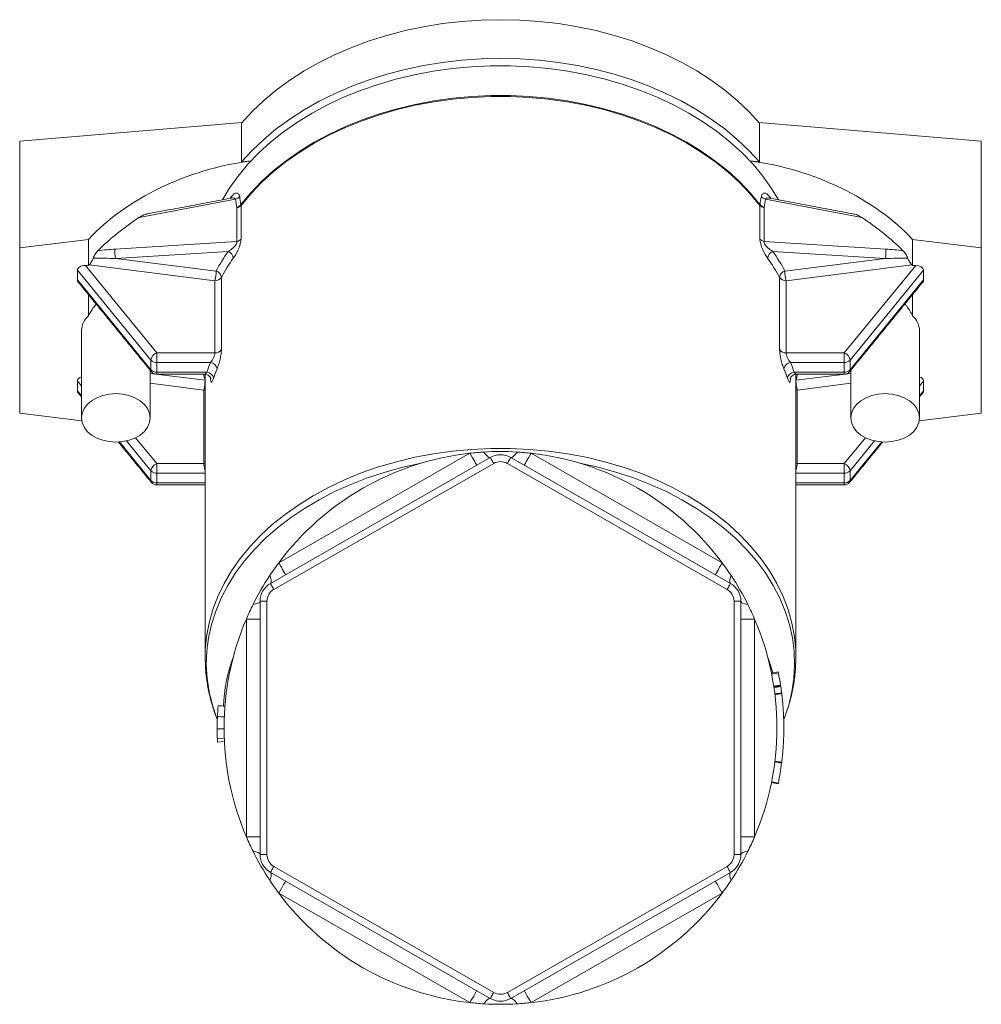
# Model space of a CAD drawing. Header units: millimetres. Extents: x 468 to 880, y 460 to 823.
# Tile 3 of 3: x 740 to 880, y 680 to 823. Entities that reach past the tile are written whole.
import ezdxf

# ---------------------------------------------------------------- set-up
doc = ezdxf.new("R2010")
doc.units = ezdxf.units.MM

msp = doc.modelspace()

# ---------------------------------------------------------------- linework, layer by layer
at = {"color": 7, "linetype": 'Continuous', "lineweight": 15}
for p, q in [((739.61, 805.32), (771.98, 808.01)), ((771.92, 802.28), (771.92, 807.93)), ((847.24, 808.01), (879.61, 805.32)), ((847.31, 802.28), (847.31, 807.93)), ((739.61, 789.76), (739.61, 805.32)), ((879.61, 789.76), (879.61, 805.32)), ((771.92, 802.28), (773.29, 802.45)), ((845.93, 802.45), (847.31, 802.28)), ((771.02, 796.84), (757.03, 794.21)), ((771.84, 795.95), (771.84, 791.06)), ((847.38, 795.95), (847.38, 791.06)), ((848.21, 796.84), (862.2, 794.21)), ((771.22, 790.71), (771.22, 795.6)), ((848.01, 790.71), (848.01, 795.6)), ((749.61, 791.01), (739.61, 789.76)), ((749.61, 791.01), (749.61, 787.22)), ((753.53, 789.6), (771.22, 790.71)), ((865.7, 789.6), (848.01, 790.71)), ((869.61, 791.01), (869.61, 787.22)), ((879.61, 789.76), (869.61, 791.01)), ((739.61, 789.76), (739.61, 765.72)), ((769.98, 789.25), (753.61, 788.22)), ((849.25, 789.25), (865.62, 788.22)), ((879.61, 789.76), (879.61, 765.72)), ((749.17, 787.22), (759.56, 774.49)), ((749.61, 787.22), (749.17, 787.22)), ((768.04, 784.99), (749.71, 787.28)), ((753.61, 788.22), (768.21, 786.4)), ((865.62, 788.22), (851.02, 786.4)), ((851.19, 784.99), (869.51, 787.28)), ((870.06, 787.22), (859.67, 774.49)), ((870.06, 787.22), (869.61, 787.22)), ((758.69, 773.43), (748.01, 786.51)), ((748.01, 785.1), (748.01, 786.51)), ((860.53, 773.43), (871.21, 786.51)), ((871.21, 786.51), (871.21, 785.1)), ((748.01, 785.1), (758.69, 772.01)), ((768.04, 774.49), (768.04, 784.99)), ((768.98, 785.47), (768.98, 774.96)), ((850.25, 785.47), (850.25, 774.96)), ((851.19, 774.49), (851.19, 784.99)), ((871.21, 785.1), (860.53, 772.01)), ((749.61, 782.97), (749.61, 779.86)), ((869.61, 782.97), (869.61, 779.86)), ((759.56, 774.49), (759.56, 773.07)), ((759.56, 774.49), (768.04, 774.49)), ((859.67, 774.49), (851.19, 774.49)), ((859.67, 774.49), (859.67, 773.07)), ((758.69, 772.01), (758.69, 773.43)), ((767.4, 773.07), (759.56, 773.07)), ((759.56, 773.07), (759.56, 771.66)), ((851.83, 773.07), (859.67, 773.07)), ((859.67, 773.07), (859.67, 771.66)), ((860.53, 772.01), (860.53, 773.43)), ((758.61, 771.47), (766.6, 770.48)), ((759.56, 771.66), (766.86, 771.66)), ((759.56, 771.37), (759.56, 771.66)), ((859.67, 771.66), (852.37, 771.66)), ((860.61, 771.47), (852.63, 770.48)), ((859.67, 771.37), (859.67, 771.66)), ((748.01, 768.97), (748.01, 770.39)), ((748.61, 769.65), (748.01, 770.39)), ((766.42, 769.07), (758.61, 770.05)), ((852.8, 769.07), (860.61, 770.05)), ((870.61, 769.65), (871.21, 770.39)), ((871.21, 770.39), (871.21, 768.97)), ((748.01, 768.97), (748.61, 768.24)), ((766.61, 769.08), (766.42, 769.07)), ((766.42, 758.37), (766.42, 769.07)), ((852.61, 769.08), (852.8, 769.07)), ((852.8, 758.37), (852.8, 769.07)), ((871.21, 768.97), (870.61, 768.24)), ((748.65, 764.59), (739.61, 765.72)), ((879.61, 765.72), (870.58, 764.59)), ((754.12, 761.5), (758.69, 755.89)), ((758.69, 757.31), (755.15, 761.65)), ((756.49, 762.12), (759.56, 758.37)), ((862.73, 762.12), (859.67, 758.37)), ((860.53, 757.31), (864.08, 761.65)), ((865.11, 761.5), (860.53, 755.89)), ((776.12, 740.91), (808.12, 759.26)), ((805.16, 759.87), (777.34, 743.91)), ((843.11, 740.91), (811.11, 759.26)), ((814.06, 759.87), (841.89, 743.91)), ((758.69, 755.89), (758.69, 757.31)), ((759.56, 756.95), (759.56, 758.37)), ((759.56, 758.37), (766.42, 758.37)), ((766.42, 758.37), (766.61, 758.38)), ((808.62, 758.39), (776.62, 740.04)), ((810.61, 758.39), (842.61, 740.04)), ((852.8, 758.37), (852.61, 758.38)), ((859.67, 758.37), (852.8, 758.37)), ((859.67, 756.95), (859.67, 758.37)), ((860.53, 755.89), (860.53, 757.31)), ((759.56, 756.95), (759.56, 755.54)), ((766.61, 756.95), (759.56, 756.95)), ((852.61, 756.95), (859.67, 756.95)), ((859.67, 756.95), (859.67, 755.54)), ((759.56, 755.54), (766.61, 755.54)), ((759.56, 755.54), (759.56, 755.25)), ((859.67, 755.54), (852.61, 755.54)), ((859.67, 755.54), (859.67, 755.25)), ((774.61, 701.42), (774.61, 738.31)), ((775.61, 738.31), (774.61, 738.31)), ((775.61, 738.31), (775.61, 701.42)), ((843.61, 738.31), (843.61, 701.42)), ((843.61, 738.31), (844.61, 738.31)), ((844.61, 701.42), (844.61, 738.31)), ((772.61, 735.71), (774.61, 735.71)), ((772.61, 735.71), (772.61, 704.02)), ((846.61, 735.71), (844.61, 735.71)), ((846.61, 735.71), (846.61, 704.02)), ((766.61, 730.03), (766.61, 730.17)), ((768.39, 718.34), (769.39, 718.38)), ((768.41, 717.81), (769.41, 717.86)), ((772.61, 704.02), (774.61, 704.02)), ((846.61, 704.02), (844.61, 704.02)), ((775.61, 701.42), (774.61, 701.42)), ((843.61, 701.42), (844.61, 701.42)), ((808.12, 680.47), (776.12, 698.82)), ((776.62, 699.68), (808.62, 681.34)), ((842.61, 699.68), (810.61, 681.34)), ((811.11, 680.47), (843.11, 698.82)), ((777.34, 695.81), (805.16, 679.86)), ((841.89, 695.81), (814.06, 679.86))]:
    msp.add_line(p, q, dxfattribs=at)
at = {"color": 7, "linetype": 'Continuous', "lineweight": 15, "flags": 128}
for points in [[(847.31, 807.93), (845.77, 809.61), (844.09, 811.22), (842.26, 812.74), (840.29, 814.19), (838.2, 815.53), (836, 816.78), (833.68, 817.93), (831.26, 818.97), (828.76, 819.9), (826.17, 820.71), (823.52, 821.4), (820.81, 821.97), (818.05, 822.42), (815.26, 822.74), (812.44, 822.93), (809.61, 823), (806.79, 822.93), (803.97, 822.74), (801.18, 822.42), (798.42, 821.97), (795.71, 821.4), (793.06, 820.71), (790.47, 819.9), (787.96, 818.97), (785.55, 817.93), (783.23, 816.78), (781.02, 815.53), (778.93, 814.19), (776.97, 812.74), (775.14, 811.22), (773.46, 809.61), (771.92, 807.93)], [(847.31, 802.28), (845.77, 803.96), (844.09, 805.56), (842.26, 807.09), (840.29, 808.53), (838.2, 809.88), (836, 811.13), (833.68, 812.27), (831.26, 813.31), (828.76, 814.24), (826.17, 815.05), (823.52, 815.75), (820.81, 816.32), (818.05, 816.76), (815.26, 817.08), (812.44, 817.28), (809.61, 817.34), (806.79, 817.28), (803.97, 817.08), (801.18, 816.76), (798.42, 816.32), (795.71, 815.75), (793.06, 815.05), (790.47, 814.24), (787.96, 813.31), (785.55, 812.27), (783.23, 811.13), (781.02, 809.88), (778.93, 808.53), (776.97, 807.09), (775.14, 805.56), (773.46, 803.96), (771.92, 802.28)], [(850.1, 796.77), (849.09, 798.43), (847.82, 800.22), (846.39, 801.94), (844.81, 803.6), (843.07, 805.18), (841.2, 806.67), (839.19, 808.08), (837.05, 809.39), (834.8, 810.6), (832.44, 811.7), (829.99, 812.7), (827.45, 813.57), (824.84, 814.33), (822.16, 814.97), (819.42, 815.49), (816.65, 815.87), (813.85, 816.13), (811.03, 816.26), (808.2, 816.26), (805.38, 816.13), (802.58, 815.87), (799.8, 815.49), (797.07, 814.97), (794.39, 814.33), (791.78, 813.57), (789.24, 812.7), (786.78, 811.7), (784.43, 810.6), (782.18, 809.39), (780.04, 808.08), (778.03, 806.67), (776.15, 805.18), (774.42, 803.6), (772.83, 801.94), (771.4, 800.22), (770.13, 798.43), (769.13, 796.77)], [(771.83, 796.07), (773.25, 797.78), (774.82, 799.41), (776.53, 800.97), (778.39, 802.45), (780.38, 803.84), (782.49, 805.14), (784.71, 806.33), (787.04, 807.43), (789.47, 808.41), (791.98, 809.28), (794.56, 810.03), (797.21, 810.66), (799.91, 811.17), (802.65, 811.55), (805.43, 811.81), (808.22, 811.94), (811.01, 811.94), (813.8, 811.81), (816.57, 811.55), (819.31, 811.17), (822.02, 810.66), (824.66, 810.03), (827.25, 809.28), (829.76, 808.41), (832.19, 807.43), (834.52, 806.33), (836.74, 805.14), (838.85, 803.84), (840.84, 802.45), (842.69, 800.97), (844.41, 799.41), (845.98, 797.78), (847.39, 796.07)], [(847.38, 795.95), (845.97, 797.65), (844.4, 799.29), (842.69, 800.85), (840.83, 802.33), (838.84, 803.72), (836.73, 805.01), (834.51, 806.21), (832.18, 807.3), (829.76, 808.28), (827.25, 809.15), (824.66, 809.9), (822.01, 810.53), (819.31, 811.04), (816.57, 811.42), (813.8, 811.68), (811.01, 811.81), (808.22, 811.81), (805.43, 811.68), (802.66, 811.42), (799.92, 811.04), (797.21, 810.53), (794.57, 809.9), (791.98, 809.15), (789.47, 808.28), (787.05, 807.3), (784.72, 806.21), (782.49, 805.01), (780.38, 803.72), (778.4, 802.33), (776.54, 800.85), (774.83, 799.29), (773.26, 797.65), (771.84, 795.95)], [(753.61, 761.48), (754.59, 761.55), (755.53, 761.75), (756.39, 762.07), (757.15, 762.51), (757.77, 763.05), (758.23, 763.66), (758.52, 764.32), (758.61, 765.01), (758.52, 765.7), (758.23, 766.37), (757.77, 766.98), (757.15, 767.51), (756.39, 767.95), (755.53, 768.28), (754.59, 768.48), (753.61, 768.55), (752.64, 768.48), (751.7, 768.28), (750.84, 767.95), (750.08, 767.51), (749.46, 766.98), (748.99, 766.37), (748.71, 765.7), (748.61, 765.01), (748.71, 764.32), (748.99, 763.66), (749.46, 763.05), (750.08, 762.51), (750.84, 762.07), (751.7, 761.75), (752.64, 761.55), (753.61, 761.48)], [(865.61, 768.55), (864.64, 768.48), (863.7, 768.28), (862.84, 767.95), (862.08, 767.51), (861.46, 766.98), (860.99, 766.37), (860.71, 765.7), (860.61, 765.01), (860.71, 764.32), (860.99, 763.66), (861.46, 763.05), (862.08, 762.51), (862.84, 762.07), (863.7, 761.75), (864.64, 761.55), (865.61, 761.48), (866.59, 761.55), (867.53, 761.75), (868.39, 762.07), (869.15, 762.51), (869.77, 763.05), (870.23, 763.66), (870.52, 764.32), (870.61, 765.01), (870.52, 765.7), (870.23, 766.37), (869.77, 766.98), (869.15, 767.51), (868.39, 767.95), (867.53, 768.28), (866.59, 768.48), (865.61, 768.55)], [(766.61, 730.17), (766.64, 731.18), (766.82, 733.17), (767.19, 735.14), (767.74, 737.09), (768.47, 739.01), (769.38, 740.9), (770.45, 742.73), (771.7, 744.52), (773.11, 746.24), (774.67, 747.89), (776.38, 749.47), (778.24, 750.96), (780.23, 752.37), (782.34, 753.68), (784.57, 754.89), (786.91, 756), (789.35, 756.99), (791.87, 757.87), (794.47, 758.63), (797.14, 759.27), (799.85, 759.78), (802.61, 760.17), (805.4, 760.43), (808.21, 760.56), (811.02, 760.56), (813.83, 760.43), (816.62, 760.17), (819.37, 759.78), (822.09, 759.27), (824.76, 758.63), (827.35, 757.87), (829.88, 756.99), (832.31, 756), (834.65, 754.89), (836.88, 753.68), (839, 752.37), (840.99, 750.96), (842.84, 749.47), (844.56, 747.89), (846.12, 746.24), (847.53, 744.52), (848.77, 742.73), (849.85, 740.9), (850.76, 739.01), (851.49, 737.09), (852.04, 735.14), (852.4, 733.17), (852.59, 731.18), (852.61, 730.16)], [(807.18, 760.04), (807.33, 759.84), (807.48, 759.67), (807.62, 759.52), (807.75, 759.4), (807.87, 759.31), (807.97, 759.26), (808.05, 759.24), (808.12, 759.26)], [(812.04, 760.04), (811.89, 759.84), (811.75, 759.67), (811.61, 759.52), (811.48, 759.4), (811.36, 759.31), (811.26, 759.26), (811.17, 759.24), (811.11, 759.26)], [(805.16, 759.87), (805.36, 759.53), (805.54, 759.2), (805.71, 758.9), (805.87, 758.64), (805.99, 758.42), (806.08, 758.26), (806.14, 758.16), (806.16, 758.13)], [(808.12, 759.26), (808.13, 759.24), (808.16, 759.19), (808.2, 759.11), (808.27, 759), (808.34, 758.87), (808.43, 758.72), (808.52, 758.56), (808.62, 758.39)], [(811.11, 759.26), (811.1, 759.24), (811.07, 759.19), (811.02, 759.11), (810.96, 759), (810.88, 758.87), (810.8, 758.72), (810.71, 758.56), (810.61, 758.39)], [(814.06, 759.87), (813.87, 759.53), (813.68, 759.2), (813.51, 758.9), (813.36, 758.64), (813.24, 758.42), (813.15, 758.26), (813.09, 758.16), (813.07, 758.13)], [(768.35, 721.14), (768.31, 721.25), (767.66, 723.17), (767.19, 725.11), (766.89, 727.08), (766.78, 729.05), (766.86, 731.03), (767.11, 732.99), (767.55, 734.94), (768.16, 736.87), (768.95, 738.77), (769.91, 740.62), (771.04, 742.43), (772.34, 744.18), (773.8, 745.86), (775.4, 747.48), (777.15, 749.02), (779.05, 750.47), (781.07, 751.83), (783.21, 753.1), (785.46, 754.27), (787.82, 755.33), (790.27, 756.28), (792.8, 757.11), (795.41, 757.83), (798.07, 758.42)], [(850.88, 721.14), (850.92, 721.25), (851.57, 723.17), (852.04, 725.11), (852.33, 727.08), (852.44, 729.05), (852.37, 731.03), (852.12, 732.99), (851.68, 734.94), (851.07, 736.87), (850.28, 738.77), (849.31, 740.62), (848.18, 742.43), (846.89, 744.18), (845.43, 745.86), (843.82, 747.48), (842.07, 749.02), (840.18, 750.47), (838.16, 751.83), (836.02, 753.1), (833.76, 754.27), (831.41, 755.33), (828.96, 756.28), (826.42, 757.11), (823.82, 757.83), (821.16, 758.42)], [(777.34, 743.91), (777.53, 743.57), (777.72, 743.25), (777.89, 742.95), (778.04, 742.69), (778.17, 742.47), (778.26, 742.31), (778.31, 742.21), (778.33, 742.18)], [(841.89, 743.91), (841.69, 743.57), (841.51, 743.25), (841.34, 742.95), (841.19, 742.69), (841.06, 742.47), (840.97, 742.31), (840.91, 742.21), (840.89, 742.18)], [(776.03, 742.05), (776.11, 741.83), (776.17, 741.63), (776.21, 741.45), (776.23, 741.29), (776.23, 741.15), (776.21, 741.04), (776.18, 740.96), (776.12, 740.91)], [(843.2, 742.05), (843.12, 741.83), (843.06, 741.63), (843.02, 741.45), (843, 741.29), (843, 741.15), (843.01, 741.04), (843.05, 740.96), (843.11, 740.91)], [(776.62, 740.04), (776.52, 740.21), (776.43, 740.37), (776.34, 740.52), (776.27, 740.66), (776.2, 740.76), (776.16, 740.84), (776.13, 740.89), (776.12, 740.91)], [(842.61, 740.04), (842.71, 740.21), (842.8, 740.37), (842.88, 740.52), (842.96, 740.66), (843.02, 740.76), (843.07, 740.84), (843.1, 740.89), (843.11, 740.91)], [(773.59, 737.82), (773.81, 737.86), (774.01, 737.91), (774.19, 737.96), (774.34, 738.02), (774.46, 738.09), (774.54, 738.16), (774.6, 738.23), (774.61, 738.31)], [(845.64, 737.82), (845.41, 737.86), (845.21, 737.91), (845.04, 737.96), (844.89, 738.02), (844.77, 738.09), (844.68, 738.16), (844.63, 738.23), (844.61, 738.31)], [(849.26, 727.84), (848.96, 728.87), (848.57, 730)], [(773.59, 701.91), (773.81, 701.87), (774.01, 701.82), (774.19, 701.76), (774.34, 701.7), (774.46, 701.64), (774.54, 701.57), (774.6, 701.49), (774.61, 701.42)], [(845.64, 701.91), (845.41, 701.87), (845.21, 701.82), (845.04, 701.76), (844.89, 701.7), (844.77, 701.64), (844.68, 701.57), (844.63, 701.49), (844.61, 701.42)], [(776.03, 697.68), (776.11, 697.89), (776.17, 698.09), (776.21, 698.27), (776.23, 698.44), (776.23, 698.57), (776.21, 698.68), (776.18, 698.76), (776.12, 698.82)], [(776.62, 699.68), (776.52, 699.52), (776.43, 699.35), (776.34, 699.2), (776.27, 699.07), (776.2, 698.96), (776.16, 698.88), (776.13, 698.83), (776.12, 698.82)], [(842.61, 699.68), (842.71, 699.52), (842.8, 699.35), (842.88, 699.2), (842.96, 699.07), (843.02, 698.96), (843.07, 698.88), (843.1, 698.83), (843.11, 698.82)], [(843.2, 697.68), (843.12, 697.89), (843.06, 698.09), (843.02, 698.27), (843, 698.44), (843, 698.57), (843.01, 698.68), (843.05, 698.76), (843.11, 698.82)], [(777.34, 695.81), (777.53, 696.15), (777.72, 696.48), (777.89, 696.78), (778.04, 697.04), (778.17, 697.26), (778.26, 697.42), (778.31, 697.52), (778.33, 697.55)], [(841.89, 695.81), (841.69, 696.15), (841.51, 696.48), (841.34, 696.78), (841.19, 697.04), (841.06, 697.26), (840.97, 697.42), (840.91, 697.52), (840.89, 697.55)], [(805.16, 679.86), (805.36, 680.2), (805.54, 680.52), (805.71, 680.82), (805.87, 681.09), (805.99, 681.3), (806.08, 681.46), (806.14, 681.56), (806.16, 681.6)], [(808.62, 681.34), (808.52, 681.17), (808.43, 681), (808.34, 680.85), (808.27, 680.72), (808.2, 680.61), (808.16, 680.53), (808.13, 680.49), (808.12, 680.47)], [(810.61, 681.34), (810.71, 681.17), (810.8, 681), (810.88, 680.85), (810.96, 680.72), (811.02, 680.61), (811.07, 680.53), (811.1, 680.49), (811.11, 680.47)], [(814.06, 679.86), (813.87, 680.2), (813.68, 680.52), (813.51, 680.82), (813.36, 681.09), (813.24, 681.3), (813.15, 681.46), (813.09, 681.56), (813.07, 681.6)], [(807.18, 679.69), (807.33, 679.88), (807.48, 680.06), (807.62, 680.21), (807.75, 680.32), (807.87, 680.41), (807.97, 680.47), (808.05, 680.48), (808.12, 680.47)], [(812.04, 679.69), (811.89, 679.88), (811.75, 680.06), (811.61, 680.21), (811.48, 680.32), (811.36, 680.41), (811.26, 680.47), (811.17, 680.48), (811.11, 680.47)]]:
    msp.add_lwpolyline(points, dxfattribs=at)
at = {"color": 7, "linetype": 'Continuous', "lineweight": 15}
for centre, radius, start, end in [((770.75, 797.91), 1.1, 283.8012, 323.2025), ((848.47, 797.91), 1.1, 216.7975, 256.1988), ((770.95, 796.74), 1.1, 283.8357, 323.0428), ((771.07, 796.61), 1.01, 278.5424, 319.5703), ((848.16, 796.61), 1.01, 220.4297, 261.4576), ((848.28, 796.74), 1.1, 216.9572, 256.1643), ((771.07, 791.71), 1.01, 278.5405, 319.5711), ((848.16, 791.71), 1.01, 220.4289, 261.4595), ((756.34, 789.07), 2.86, 169.4723, 197.4057), ((769.54, 788.16), 1.17, 4.443, 68.0266), ((849.69, 788.16), 1.17, 111.9734, 175.557), ((862.88, 789.07), 2.86, 342.5943, 10.5277), ((765.18, 770.71), 22.69, 133.0824, 133.3196), ((746.54, 788.07), 3.27, 346.007, 346.8268), ((872.69, 788.07), 3.27, 193.1732, 193.993), ((854.05, 770.71), 22.69, 46.6804, 46.9176), ((761.45, 786.52), 6.77, 346.9479, 358.9454), ((767.9, 785.35), 1.09, 6.1051, 73.3699), ((851.33, 785.35), 1.09, 106.6301, 173.8949), ((857.78, 786.52), 6.77, 181.0546, 193.0521), ((768.11, 786.03), 1.04, 266.0034, 327.4391), ((851.12, 786.03), 1.04, 212.5609, 273.9966), ((751.55, 777.65), 2.94, 131.2186, 178.3025), ((867.68, 777.65), 2.94, 1.6975, 48.7814), ((760.01, 773.24), 1.33, 109.8664, 171.6706), ((768.11, 775.52), 1.04, 266.0039, 327.4386), ((851.12, 775.52), 1.04, 212.5614, 273.9961), ((859.21, 773.24), 1.33, 8.3294, 70.1336), ((759.51, 774.2), 1.12, 223.1772, 272.4076), ((789.8, 763.77), 24.26, 157.4327, 161.0061), ((767.26, 771.97), 1.11, 10.2024, 83.057), ((851.96, 771.97), 1.11, 96.943, 169.7976), ((829.43, 763.77), 24.26, 18.9939, 22.5673), ((859.71, 774.2), 1.12, 267.5924, 316.8228), ((759.51, 772.78), 1.12, 223.1772, 272.4076), ((759.12, 772), 0.425, 177.9679, 218.3326), ((759.56, 772.37), 1, 219.2315, 270), ((766.78, 770.59), 1.07, 10.4989, 85.5435), ((790.25, 763.07), 23.71, 157.4328, 161.0059), ((828.98, 763.07), 23.71, 18.9941, 22.5672), ((852.45, 770.59), 1.07, 94.4565, 169.5011), ((859.71, 772.78), 1.12, 267.5924, 316.8228), ((859.67, 772.37), 1, 270, 320.7685), ((860.11, 772), 0.425, 321.6674, 2.0321), ((759.83, 770.6), 6.77, 346.9483, 358.9454), ((859.4, 770.6), 6.77, 181.0546, 193.0517), ((809.61, 719.86), 40.25, 93.4604, 96.3495), ((809.61, 719.86), 40.25, 86.5396, 93.4604), ((809.61, 719.86), 40.25, 83.6505, 86.5396), ((809.61, 719.86), 40.25, 96.3495, 143.309), ((809.61, 756.65), 3, 60.1707, 119.8293), ((809.61, 756.65), 2, 60.1707, 119.8293), ((809.61, 719.86), 40.25, 36.691, 83.6505), ((760.01, 757.11), 1.33, 109.866, 171.6707), ((759.51, 758.07), 1.12, 223.1765, 272.4079), ((859.21, 757.11), 1.33, 8.3293, 70.134), ((859.71, 758.07), 1.12, 267.5921, 316.8235), ((759.51, 756.66), 1.12, 223.1765, 272.4079), ((759.12, 755.88), 0.425, 177.9693, 218.3307), ((859.71, 756.66), 1.12, 267.5921, 316.8235), ((860.11, 755.88), 0.425, 321.6693, 2.0307), ((759.56, 756.25), 1, 219.2315, 270), ((859.67, 756.25), 1, 270, 320.7685), ((809.61, 719.86), 40.25, 143.309, 146.5525), ((809.61, 719.86), 40.25, 33.4475, 36.691), ((809.61, 719.86), 40.25, 146.5525, 153.5049), ((809.61, 719.86), 40.25, 26.4951, 33.4475), ((777.61, 738.31), 3, 119.8293, 180), ((777.61, 738.31), 2, 119.8293, 180), ((841.61, 738.31), 2, 0, 60.1707), ((841.61, 738.31), 3, 0, 60.1707), ((809.61, 719.86), 40.25, 153.5049, 156.8174), ((809.61, 719.86), 40.25, 23.1826, 26.4951), ((809.61, 719.86), 40.25, 156.8174, 203.1826), ((809.61, 719.86), 40.25, 336.8174, 23.1826), ((790.12, 722.57), 20.83, 159.1123, 178.7481), ((809.61, 719.86), 41.25, 8.6833, 11.2456), ((809.61, 719.86), 41.25, 7.089, 8.3986), ((809.61, 719.86), 41.25, 178.7189, 181.2811), ((809.61, 719.86), 41.25, 181.5658, 181.9909), ((809.61, 719.86), 41.25, 182.1125, 182.847), ((809.61, 719.86), 41.25, 348.7544, 352.911), ((809.61, 719.86), 40.25, 203.1826, 206.4951), ((809.61, 719.86), 40.25, 333.5049, 336.8174), ((809.61, 719.86), 40.25, 206.4951, 213.4475), ((777.61, 701.42), 3, 180, 240.1707), ((777.61, 701.42), 2, 180, 240.1707), ((841.61, 701.42), 2, 299.8293, 0), ((841.61, 701.42), 3, 299.8293, 0), ((809.61, 719.86), 40.25, 326.5525, 333.5049), ((809.61, 719.86), 40.25, 213.4475, 216.691), ((809.61, 719.86), 40.25, 323.309, 326.5525), ((809.61, 719.86), 40.25, 216.691, 263.6505), ((809.61, 719.86), 40.25, 276.3495, 323.309), ((809.61, 683.07), 2, 240.1707, 299.8293), ((809.61, 719.86), 40.25, 263.6505, 266.5396), ((809.61, 719.86), 40.25, 266.5396, 273.4604), ((809.61, 683.07), 3, 240.1707, 299.8293), ((809.61, 719.86), 40.25, 273.4604, 276.3495)]:
    msp.add_arc(centre, radius, start, end, dxfattribs=at)
for centre, major_axis, ratio, start_param, end_param in [((773.61, 781.27), (29.59, 7.17), 0.686374, 1.416756, 2.333317), ((845.61, 781.27), (29.59, -7.17), 0.686374, 0.808275, 1.724836), ((773.61, 779.65), (29.21, 10.32), 0.663118, 1.92628, 2.193874), ((845.61, 779.65), (29.21, -10.32), 0.663118, 0.947718, 1.215313), ((753.53, 788.16), (7.53, 0.49), 0.189815, 1.558386, 1.8992), ((809.79, 771.03), (43.4, -10.52), 0.686374, 2.866276, 2.972951), ((809.44, 771.03), (43.4, 10.52), 0.686374, 0.168642, 0.275316), ((865.7, 788.16), (7.53, -0.49), 0.189815, 1.242393, 1.583207), ((749.17, 786.51), (1.15, 0), 0.612372, 1.570796, 3.141593), ((753.79, 787.48), (7.54, -0.25), 0.097302, 1.597089, 2.053459), ((809.61, 770.33), (42.39, -10.5), 0.685455, 2.869607, 2.976282), ((809.61, 770.33), (42.39, 10.5), 0.685455, 0.165311, 0.271985), ((865.44, 787.48), (7.54, 0.25), 0.097302, 1.088134, 1.544504), ((870.06, 786.51), (1.15, 0), 0.612372, 0, 1.570796), ((749.17, 785.1), (1.15, 0), 0.612372, 3.141593, 3.60524), ((870.06, 785.1), (1.15, 0), 0.612372, 5.819538, 6.283185), ((749.17, 770.39), (1.15, 0), 0.612372, 2.072082, 3.141593), ((809.79, 771.03), (43.4, -10.52), 0.686374, 3.470209, 3.498455), ((809.44, 771.03), (43.4, 10.52), 0.686374, 5.926323, 5.954569), ((870.06, 770.39), (1.15, 0), 0.612372, 0, 1.069511), ((749.17, 768.97), (1.15, 0), 0.612372, 3.141593, 3.60524), ((870.06, 768.97), (1.15, 0), 0.612372, 5.819538, 6.283185)]:
    msp.add_ellipse(centre, major_axis=major_axis, ratio=ratio, start_param=start_param, end_param=end_param, dxfattribs=at)
for points, knots in [([(770.25, 796.98), (770.38, 797.18), (770.51, 797.34), (770.79, 797.59), (770.92, 797.68), (771.12, 797.74), (771.18, 797.75), (771.31, 797.74), (771.36, 797.72), (771.47, 797.64), (771.51, 797.59), (771.59, 797.45), (771.62, 797.36), (771.64, 797.25)], [0, 0, 0, 0, 0.25, 0.25, 0.5, 0.5, 0.625, 0.625, 0.75, 0.75, 0.875, 0.875, 1, 1, 1, 1]), ([(848.98, 796.98), (848.85, 797.18), (848.71, 797.34), (848.44, 797.59), (848.3, 797.68), (848.11, 797.74), (848.04, 797.75), (847.92, 797.74), (847.86, 797.72), (847.76, 797.64), (847.71, 797.59), (847.64, 797.45), (847.61, 797.36), (847.59, 797.25)], [0, 0, 0, 0, 0.25, 0.25, 0.5, 0.5, 0.625, 0.625, 0.75, 0.75, 0.875, 0.875, 1, 1, 1, 1]), ([(770.5, 797.03), (770.5, 797.04), (770.52, 797.04), (770.46, 797.03), (770.42, 797.02)], [0, 0, 0, 0, 0.306068, 1, 1, 1, 1]), ([(771.02, 796.84), (770.99, 796.88), (770.94, 796.98), (770.73, 797.05), (770.54, 797.03), (770.42, 797.01)], [0, 0, 0, 0, 0.201622, 0.493848, 1, 1, 1, 1]), ([(848.21, 796.84), (848.23, 796.88), (848.29, 796.98), (848.49, 797.05), (848.68, 797.03), (848.8, 797.01)], [0, 0, 0, 0, 0.203287, 0.497926, 1, 1, 1, 1]), ([(848.8, 797.02), (848.8, 797.02), (848.73, 797.02), (848.7, 797.05), (848.72, 797.04), (848.72, 797.04)], [0, 0, 0, 0, 0.073846, 0.94674, 1, 1, 1, 1]), ([(757.03, 794.21), (757.31, 794.38), (757.68, 794.6), (758.05, 794.69), (758.13, 794.7)], [0, 0, 0, 0, 0.77564, 1, 1, 1, 1]), ([(861.11, 794.7), (861.14, 794.69), (861.39, 794.66), (861.77, 794.48), (862.09, 794.28), (862.2, 794.21)], [0, 0, 0, 0, 0.097125, 0.69847, 1, 1, 1, 1]), ([(771.22, 790.71), (771.24, 790.65), (771.23, 790.57), (771.18, 790.41), (771.14, 790.33), (770.99, 790.09), (770.87, 789.95), (770.62, 789.71), (770.49, 789.6), (770.24, 789.41), (770.11, 789.32), (769.98, 789.25)], [0, 0, 0, 0, 0.125, 0.125, 0.25, 0.25, 0.5, 0.5, 0.75, 0.75, 1, 1, 1, 1]), ([(770.71, 788.25), (770.83, 788.42), (770.96, 788.61), (771.14, 788.93), (771.2, 789.05), (771.32, 789.29), (771.38, 789.41), (771.5, 789.67), (771.55, 789.8), (771.65, 790.07), (771.69, 790.2), (771.77, 790.47), (771.79, 790.6), (771.83, 790.84), (771.84, 790.95), (771.84, 791.06)], [0, 0, 0, 0, 0.25, 0.25, 0.375, 0.375, 0.5, 0.5, 0.625, 0.625, 0.75, 0.75, 0.875, 0.875, 1, 1, 1, 1]), ([(848.52, 788.25), (848.39, 788.42), (848.27, 788.61), (848.09, 788.93), (848.02, 789.05), (847.9, 789.29), (847.84, 789.41), (847.73, 789.67), (847.68, 789.8), (847.58, 790.07), (847.53, 790.2), (847.46, 790.47), (847.43, 790.6), (847.39, 790.84), (847.38, 790.95), (847.38, 791.06)], [0, 0, 0, 0, 0.25, 0.25, 0.375, 0.375, 0.5, 0.5, 0.625, 0.625, 0.75, 0.75, 0.875, 0.875, 1, 1, 1, 1]), ([(848.01, 790.71), (847.99, 790.65), (848, 790.57), (848.04, 790.41), (848.09, 790.33), (848.23, 790.09), (848.36, 789.95), (848.61, 789.71), (848.73, 789.6), (848.99, 789.41), (849.12, 789.32), (849.25, 789.25)], [0, 0, 0, 0, 0.125, 0.125, 0.25, 0.25, 0.5, 0.5, 0.75, 0.75, 1, 1, 1, 1]), ([(750.31, 788.24), (750.38, 788.44), (750.48, 788.65), (750.66, 788.94), (750.73, 789.03), (750.87, 789.2), (750.94, 789.28), (751.01, 789.35)], [0, 0, 0, 0, 0.5, 0.5, 0.75, 0.75, 1, 1, 1, 1]), ([(868.92, 788.24), (868.85, 788.44), (868.74, 788.65), (868.56, 788.94), (868.5, 789.03), (868.36, 789.2), (868.29, 789.28), (868.22, 789.35)], [0, 0, 0, 0, 0.5, 0.5, 0.75, 0.75, 1, 1, 1, 1]), ([(750.31, 788.24), (750.25, 788.07), (750.16, 787.9), (749.96, 787.58), (749.84, 787.44), (749.72, 787.32)], [0, 0, 0, 0, 0.5, 0.5, 1, 1, 1, 1]), ([(869.5, 787.32), (869.39, 787.44), (869.27, 787.58), (869.07, 787.9), (868.98, 788.07), (868.92, 788.24)], [0, 0, 0, 0, 0.5, 0.5, 1, 1, 1, 1]), ([(749.61, 779.86), (749.78, 780.17), (750.12, 780.78), (750.53, 781.33), (750.74, 781.59)], [0, 0, 0, 0, 0.50568, 1, 1, 1, 1]), ([(868.49, 781.6), (868.58, 781.49), (869, 780.97), (869.35, 780.36), (869.61, 779.87), (869.61, 779.86)], [0, 0, 0, 0, 0.210225, 0.985369, 1, 1, 1, 1]), ([(768.04, 774.49), (768.04, 774.39), (768.01, 774.26), (767.94, 774.01), (767.88, 773.87), (767.76, 773.61), (767.69, 773.49), (767.54, 773.26), (767.47, 773.16), (767.4, 773.07)], [0, 0, 0, 0, 0.25, 0.25, 0.5, 0.5, 0.75, 0.75, 1, 1, 1, 1]), ([(768.36, 772.17), (768.39, 772.26), (768.43, 772.36), (768.51, 772.57), (768.54, 772.68), (768.62, 772.92), (768.65, 773.04), (768.72, 773.29), (768.76, 773.42), (768.82, 773.68), (768.84, 773.81), (768.89, 774.06), (768.91, 774.19), (768.96, 774.55), (768.98, 774.78), (768.98, 774.96)], [0, 0, 0, 0, 0.125, 0.125, 0.25, 0.25, 0.375, 0.375, 0.5, 0.5, 0.625, 0.625, 0.75, 0.75, 1, 1, 1, 1]), ([(850.87, 772.17), (850.83, 772.26), (850.8, 772.36), (850.72, 772.57), (850.68, 772.68), (850.61, 772.92), (850.57, 773.04), (850.5, 773.29), (850.47, 773.42), (850.41, 773.68), (850.38, 773.81), (850.34, 774.06), (850.31, 774.19), (850.26, 774.55), (850.25, 774.78), (850.25, 774.96)], [0, 0, 0, 0, 0.125, 0.125, 0.25, 0.25, 0.375, 0.375, 0.5, 0.5, 0.625, 0.625, 0.75, 0.75, 1, 1, 1, 1]), ([(851.19, 774.49), (851.19, 774.39), (851.21, 774.26), (851.29, 774.01), (851.34, 773.87), (851.47, 773.61), (851.54, 773.49), (851.68, 773.26), (851.76, 773.16), (851.83, 773.07)], [0, 0, 0, 0, 0.25, 0.25, 0.5, 0.5, 0.75, 0.75, 1, 1, 1, 1]), ([(766.54, 771.38), (766.55, 771.37), (766.58, 771.35), (766.69, 771.44), (766.8, 771.59), (766.86, 771.66)], [0, 0, 0, 0, 0.057534, 0.529368, 1, 1, 1, 1]), ([(852.68, 771.37), (852.68, 771.37), (852.64, 771.35), (852.54, 771.44), (852.42, 771.59), (852.37, 771.66)], [0, 0, 0, 0, 0.0533319, 0.5272703, 1, 1, 1, 1]), ([(766.54, 771.36), (766.66, 771.35), (766.88, 771.33), (767.16, 771.16), (767.33, 770.97), (767.41, 770.81), (767.43, 770.72), (767.43, 770.72), (767.43, 770.71)], [0, 0, 0, 0, 0.2338361, 0.4575049, 0.6382786, 0.7862393, 0.9010593, 1, 1, 1, 1]), ([(767.4, 770.82), (767.4, 770.73), (767.41, 770.64), (767.42, 770.5), (767.42, 770.43), (767.44, 770.33), (767.46, 770.29), (767.48, 770.24), (767.5, 770.22), (767.56, 770.22), (767.6, 770.27), (767.71, 770.46), (767.77, 770.6), (767.83, 770.79)], [0, 0, 0, 0, 0.125, 0.125, 0.25, 0.25, 0.375, 0.375, 0.5, 0.5, 0.75, 0.75, 1, 1, 1, 1]), ([(851.82, 770.82), (851.82, 770.73), (851.82, 770.64), (851.81, 770.5), (851.8, 770.43), (851.78, 770.33), (851.77, 770.29), (851.74, 770.24), (851.73, 770.22), (851.67, 770.22), (851.62, 770.27), (851.52, 770.46), (851.46, 770.6), (851.39, 770.79)], [0, 0, 0, 0, 0.125, 0.125, 0.25, 0.25, 0.375, 0.375, 0.5, 0.5, 0.75, 0.75, 1, 1, 1, 1]), ([(851.79, 770.72), (851.79, 770.72), (851.79, 770.71), (851.8, 770.75), (851.84, 770.87), (851.97, 771.06), (852.21, 771.26), (852.47, 771.37), (852.64, 771.36), (852.68, 771.35)], [0, 0, 0, 0, 0.034125, 0.145547, 0.26434, 0.439214, 0.665476, 0.909984, 1, 1, 1, 1]), ([(766.42, 758.37), (766.43, 758.28), (766.43, 758.12), (766.5, 757.81), (766.56, 757.58), (766.61, 757.47), (766.61, 757.45)], [0, 0, 0, 0, 0.312191, 0.624112, 0.943641, 1, 1, 1, 1]), ([(852.8, 758.37), (852.8, 758.28), (852.79, 758.12), (852.73, 757.81), (852.67, 757.58), (852.62, 757.47), (852.61, 757.45)], [0, 0, 0, 0, 0.312191, 0.624112, 0.943641, 1, 1, 1, 1]), ([(766.63, 730.02), (766.64, 729.51), (766.65, 728.35), (766.87, 726.53), (767.25, 724.57), (767.74, 722.76), (768.18, 721.63), (768.37, 721.12)], [0, 0, 0, 0, 0.167143, 0.386016, 0.605017, 0.824487, 1, 1, 1, 1]), ([(850.87, 721.15), (851.09, 721.73), (851.55, 722.96), (852.05, 724.86), (852.41, 726.84), (852.59, 728.61), (852.59, 729.71), (852.6, 730.16)], [0, 0, 0, 0, 0.200959, 0.420215, 0.638307, 0.855473, 1, 1, 1, 1]), ([(850.05, 728.01), (850.05, 728.01), (850.05, 728.01), (850.05, 728), (850.06, 727.98), (850.06, 727.95), (850.07, 727.92), (850.07, 727.91)], [0, 0, 0, 0, 0.171178, 0.332927, 0.496732, 0.743847, 1, 1, 1, 1]), ([(850.39, 726.09), (850.39, 726.08), (850.39, 726.06), (850.4, 726.04), (850.4, 726.02), (850.41, 725.99), (850.41, 725.99), (850.41, 725.99)], [0, 0, 0, 0, 0.175201, 0.339791, 0.504711, 0.749456, 1, 1, 1, 1]), ([(850.55, 724.95), (850.55, 724.94), (850.55, 724.92), (850.56, 724.89), (850.56, 724.87), (850.56, 724.86), (850.56, 724.85)], [0, 0, 0, 0, 0.258121, 0.503382, 0.749289, 1, 1, 1, 1]), ([(850.56, 724.85), (850.57, 724.82), (850.57, 724.74), (850.59, 724.6), (850.61, 724.43), (850.63, 724.22), (850.66, 723.97), (850.69, 723.61), (850.74, 723.08), (850.79, 722.36), (850.83, 721.57), (850.86, 720.73), (850.87, 719.86), (850.86, 719), (850.83, 718.16), (850.79, 717.36), (850.74, 716.64), (850.68, 716.02), (850.63, 715.5), (850.6, 715.17), (850.57, 714.98), (850.56, 714.91), (850.56, 714.87)], [0, 0, 0, 0, 0.030928, 0.061778, 0.092282, 0.123686, 0.154719, 0.185966, 0.24834, 0.311014, 0.37389, 0.436929, 0.500053, 0.563176, 0.626215, 0.689092, 0.751756, 0.81399, 0.876307, 0.938283, 0.969156, 1, 1, 1, 1]), ([(768.4, 721.57), (768.4, 721.54), (768.4, 721.51), (768.4, 721.48), (768.39, 721.47), (768.39, 721.45), (768.39, 721.45), (768.39, 721.44), (768.39, 721.44), (768.39, 721.44), (768.39, 721.44), (768.39, 721.41), (768.39, 721.38), (768.39, 721.34), (768.39, 721.32), (768.39, 721.25), (768.39, 721.21), (768.38, 721.14), (768.38, 721.12), (768.38, 721.08), (768.38, 721.05), (768.38, 720.99), (768.38, 720.95), (768.38, 720.89), (768.38, 720.86), (768.37, 720.83), (768.37, 720.82), (768.37, 720.81), (768.37, 720.8), (768.37, 720.79), (768.37, 720.79), (768.37, 720.75), (768.37, 720.71), (768.37, 720.65), (768.37, 720.63), (768.37, 720.6), (768.37, 720.59), (768.37, 720.58), (768.37, 720.57), (768.37, 720.57), (768.37, 720.56), (768.37, 720.56), (768.37, 720.55), (768.37, 720.49), (768.37, 720.42), (768.37, 720.31), (768.37, 720.27), (768.36, 720.22), (768.36, 720.21), (768.36, 720.2), (768.36, 720.19), (768.36, 720.19), (768.36, 720.18), (768.36, 720.16), (768.36, 720.14), (768.36, 720.06), (768.36, 719.99), (768.36, 719.91), (768.36, 719.89), (768.36, 719.87), (768.36, 719.86), (768.36, 719.86), (768.36, 719.86), (768.36, 719.86), (768.36, 719.85), (768.36, 719.84), (768.36, 719.84), (768.36, 719.8), (768.36, 719.76), (768.36, 719.72)], [0, 0, 0, 0, 0.03125, 0.03125, 0.046875, 0.046875, 0.054688, 0.054688, 0.058594, 0.058594, 0.0625, 0.0625, 0.09375, 0.09375, 0.125, 0.125, 0.1875, 0.1875, 0.21875, 0.21875, 0.25, 0.25, 0.3125, 0.3125, 0.34375, 0.34375, 0.359375, 0.359375, 0.367188, 0.367188, 0.375, 0.375, 0.4375, 0.4375, 0.46875, 0.46875, 0.484375, 0.484375, 0.492188, 0.492188, 0.496094, 0.496094, 0.5, 0.5, 0.625, 0.625, 0.6875, 0.6875, 0.703125, 0.703125, 0.710938, 0.710938, 0.71875, 0.71875, 0.75, 0.75, 0.875, 0.875, 0.90625, 0.90625, 0.910156, 0.910156, 0.914062, 0.914062, 0.921875, 0.921875, 0.9375, 0.9375, 1, 1, 1, 1]), ([(768.4, 721.66), (768.4, 721.68), (768.4, 721.7), (768.41, 721.73), (768.41, 721.77), (768.41, 721.77), (768.41, 721.76), (768.41, 721.74), (768.41, 721.74)], [0, 0, 0, 0, 0.130784, 0.254386, 0.503169, 0.749532, 0.871779, 1, 1, 1, 1]), ([(768.37, 720.79), (768.37, 720.79), (768.37, 720.81), (768.37, 720.84), (768.38, 720.86), (768.38, 720.88), (768.38, 720.89), (768.38, 720.89)], [0, 0, 0, 0, 0.175201, 0.339791, 0.504711, 0.749456, 1, 1, 1, 1]), ([(768.38, 718.84), (768.38, 718.84), (768.38, 718.84), (768.38, 718.85), (768.38, 718.87), (768.37, 718.9), (768.37, 718.93), (768.37, 718.94)], [0, 0, 0, 0, 0.171178, 0.332927, 0.496732, 0.743847, 1, 1, 1, 1]), ([(768.41, 717.99), (768.41, 717.98), (768.41, 717.97), (768.41, 717.96), (768.41, 717.96), (768.41, 717.99), (768.4, 718.03), (768.4, 718.05), (768.4, 718.06)], [0, 0, 0, 0, 0.128073, 0.250252, 0.496645, 0.745459, 0.870532, 1, 1, 1, 1]), ([(850.56, 714.87), (850.56, 714.87), (850.56, 714.86), (850.56, 714.84), (850.55, 714.81), (850.55, 714.78), (850.55, 714.77)], [0, 0, 0, 0, 0.253054, 0.496305, 0.744283, 1, 1, 1, 1]), ([(850.07, 711.82), (850.07, 711.81), (850.07, 711.79), (850.06, 711.77), (850.06, 711.74), (850.05, 711.72), (850.05, 711.72), (850.05, 711.72)], [0, 0, 0, 0, 0.175201, 0.339791, 0.504711, 0.749456, 1, 1, 1, 1])]:
    msp.add_open_spline(points, degree=3, knots=knots, dxfattribs=at)
for points, degree in [([(771.64, 797.25), (771.7, 796.86), (771.77, 796.47), (771.83, 796.07)], 3), ([(847.59, 797.25), (847.52, 796.86), (847.46, 796.47), (847.39, 796.07)], 3), ([(770.42, 797.01), (758.13, 794.71)], 1), ([(771.22, 795.66), (771.15, 796.06), (771.08, 796.45), (771.02, 796.84)], 3), ([(771.83, 796.07), (771.84, 796.03), (771.84, 795.99), (771.84, 795.95)], 3), ([(847.39, 796.07), (847.39, 796.03), (847.38, 795.99), (847.38, 795.95)], 3), ([(848.01, 795.66), (848.08, 796.06), (848.14, 796.45), (848.21, 796.84)], 3), ([(861.11, 794.7), (848.81, 797.01)], 1), ([(771.22, 795.6), (771.22, 795.62), (771.22, 795.64), (771.22, 795.66)], 3), ([(848.01, 795.6), (848.01, 795.62), (848.01, 795.64), (848.01, 795.66)], 3), ([(749.72, 787.32), (749.71, 787.31), (749.7, 787.29), (749.68, 787.28)], 3), ([(749.71, 787.28), (749.7, 787.28), (749.69, 787.28), (749.68, 787.28)], 3), ([(869.54, 787.28), (869.53, 787.29), (869.52, 787.31), (869.5, 787.32)], 3), ([(869.51, 787.28), (869.52, 787.28), (869.53, 787.28), (869.54, 787.28)], 3), ([(748.14, 784.78), (758.79, 771.74)], 1), ([(860.44, 771.74), (871.09, 784.78)], 1), ([(748.61, 777.74), (748.61, 765.01)], 1), ([(870.61, 765.01), (870.61, 777.74)], 1), ([(758.61, 765.01), (758.61, 771.95)], 1), ([(860.61, 771.95), (860.61, 765.01)], 1), ([(759.56, 771.37), (766.54, 771.37)], 1), ([(766.61, 771.35), (766.61, 730.17)], 1), ([(852.61, 730.17), (852.61, 771.36)], 1), ([(852.68, 771.37), (859.67, 771.37)], 1), ([(748.14, 768.66), (748.61, 768.07)], 1), ([(870.61, 768.07), (871.09, 768.66)], 1), ([(753.99, 761.49), (758.79, 755.61)], 1), ([(860.44, 755.61), (865.24, 761.49)], 1), ([(759.56, 755.25), (766.61, 755.25)], 1), ([(852.61, 755.25), (859.67, 755.25)], 1), ([(850.05, 728.01), (849.72, 727.94), (849.4, 727.88), (849.07, 727.81)], 3), ([(850.07, 727.91), (849.74, 727.84), (849.42, 727.78), (849.09, 727.71)], 3), ([(850.39, 726.09), (850.06, 726.04), (849.73, 725.99), (849.4, 725.94)], 3), ([(850.41, 725.99), (850.08, 725.94), (849.75, 725.89), (849.42, 725.84)], 3), ([(850.42, 725.89), (850.09, 725.84), (849.76, 725.79), (849.43, 725.74)], 3), ([(850.55, 724.95), (850.22, 724.91), (849.89, 724.87), (849.56, 724.83)], 3), ([(850.56, 724.85), (850.23, 724.81), (849.9, 724.77), (849.57, 724.73)], 3), ([(768.49, 723.1), (768.45, 722.57), (768.42, 722.04), (768.4, 721.51)], 3), ([(768.49, 723.1), (768.82, 723.07), (769.16, 723.05), (769.49, 723.02)], 3), ([(768.4, 721.51), (768.73, 721.5), (769.06, 721.49), (769.4, 721.47)], 3), ([(768.35, 721.14), (768.38, 721.06)], 1), ([(850.84, 721.05), (850.88, 721.14)], 1), ([(768.36, 719.72), (768.7, 719.72), (769.03, 719.72), (769.36, 719.72)], 3), ([(768.36, 719.72), (768.37, 719.26), (768.37, 718.8), (768.39, 718.34)], 3), ([(850.55, 714.77), (850.22, 714.81), (849.89, 714.85), (849.56, 714.9)], 3), ([(850.56, 714.87), (850.23, 714.91), (849.9, 714.95), (849.57, 714.99)], 3), ([(850.05, 711.72), (849.72, 711.78), (849.4, 711.85), (849.07, 711.92)], 3), ([(850.07, 711.82), (849.74, 711.88), (849.42, 711.95), (849.09, 712.01)], 3)]:
    msp.add_open_spline(points, degree=degree, dxfattribs=at)

doc.saveas('drawing.dxf')
